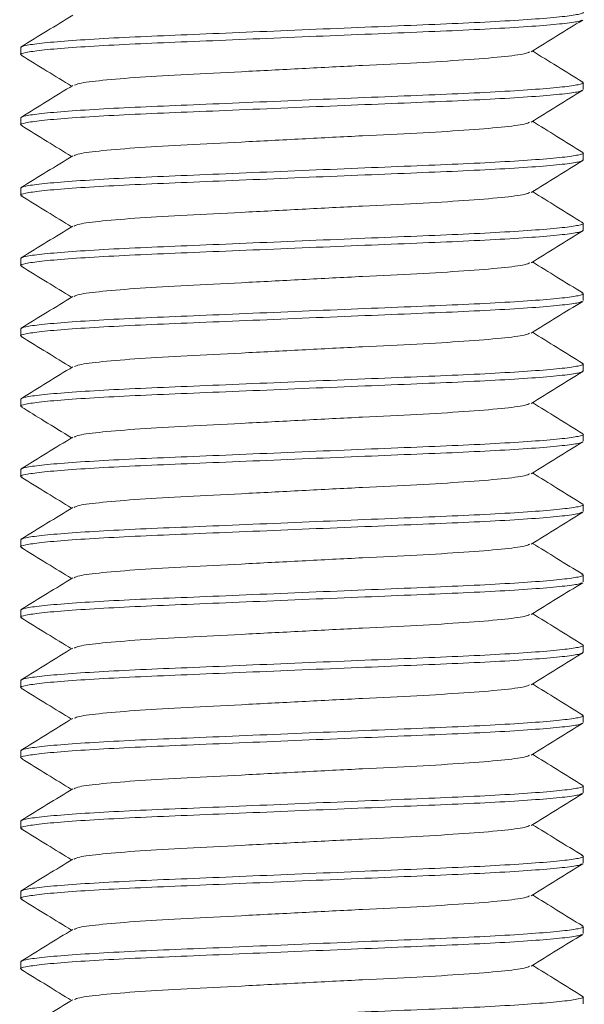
# Model space of a CAD drawing. Header units: millimetres. Extents: x 6 to 205, y 6 to 187.
# Tile 3 of 7: x 122 to 130, y 91 to 105. Entities that reach past the tile are written whole.
import ezdxf

# ---------------------------------------------------------------- set-up
doc = ezdxf.new("R2010")
doc.units = ezdxf.units.MM

msp = doc.modelspace()

# ---------------------------------------------------------------- linework, layer by layer
at = {"color": 7, "linetype": 'Continuous', "lineweight": 15}
for p, q in [((122.326, 104.44), (122.326, 104.34)), ((130.326, 103.84), (130.326, 103.94)), ((122.326, 103.44), (122.326, 103.34)), ((130.326, 102.84), (130.326, 102.94)), ((122.326, 102.44), (122.326, 102.34)), ((130.326, 101.84), (130.326, 101.94)), ((122.326, 101.44), (122.326, 101.34)), ((130.326, 100.84), (130.326, 100.94)), ((122.326, 100.44), (122.326, 100.34)), ((130.326, 99.84), (130.326, 99.94)), ((122.326, 99.44), (122.326, 99.34)), ((130.326, 98.84), (130.326, 98.94)), ((122.326, 98.44), (122.326, 98.34)), ((130.326, 97.84), (130.326, 97.94)), ((122.326, 97.44), (122.326, 97.34)), ((130.326, 96.84), (130.326, 96.94)), ((122.326, 96.44), (122.326, 96.34)), ((130.326, 95.84), (130.326, 95.94)), ((122.326, 95.44), (122.326, 95.34)), ((130.326, 94.84), (130.326, 94.94)), ((122.326, 94.44), (122.326, 94.34)), ((130.326, 93.84), (130.326, 93.94)), ((122.326, 93.44), (122.326, 93.34)), ((130.326, 92.84), (130.326, 92.94)), ((122.326, 92.44), (122.326, 92.34)), ((130.326, 91.84), (130.326, 91.94)), ((122.326, 91.44), (122.326, 91.34)), ((130.326, 90.84), (130.326, 90.94))]:
    msp.add_line(p, q, dxfattribs=at)
for points, knots in [([(130.301, 104.949), (130.311, 104.946), (130.351, 104.933), (130.269, 104.911), (130.051, 104.878), (129.671, 104.845), (129.164, 104.812), (128.558, 104.782), (127.873, 104.754), (127.122, 104.723), (126.326, 104.69), (125.53, 104.656), (124.779, 104.625), (124.093, 104.597), (123.487, 104.567), (122.979, 104.534), (122.604, 104.501), (122.369, 104.468), (122.34, 104.449), (122.326, 104.44)], [0, 0, 0, 0, 0.019806, 0.079631, 0.141433, 0.204064, 0.266279, 0.326879, 0.386149, 0.447412, 0.509903, 0.572395, 0.633657, 0.692927, 0.753528, 0.815742, 0.878373, 0.940176, 1, 1, 1, 1]), ([(123.066, 104.901), (122.944, 104.825), (122.7, 104.674), (122.455, 104.524), (122.333, 104.448)], [0, 0, 0, 0, 0.499904, 1, 1, 1, 1]), ([(130.301, 104.83), (130.29, 104.823), (130.263, 104.807), (130.045, 104.778), (129.673, 104.745), (129.164, 104.712), (128.558, 104.682), (127.873, 104.654), (127.122, 104.623), (126.326, 104.59), (125.53, 104.556), (124.779, 104.525), (124.093, 104.497), (123.487, 104.467), (122.98, 104.434), (122.601, 104.401), (122.383, 104.368), (122.301, 104.346), (122.339, 104.334), (122.348, 104.331)], [0, 0, 0, 0, 0.0402788, 0.1034636, 0.1674952, 0.2311006, 0.2930561, 0.3536516, 0.4162841, 0.480173, 0.5440619, 0.6066943, 0.6672899, 0.7292454, 0.7928507, 0.8568824, 0.9200671, 0.9812293, 1, 1, 1, 1]), ([(129.584, 104.378), (129.706, 104.453), (129.951, 104.604), (130.195, 104.755), (130.317, 104.83)], [0, 0, 0, 0, 0.499916, 1, 1, 1, 1]), ([(122.333, 104.331), (122.455, 104.256), (122.694, 104.108), (122.932, 103.961), (123.049, 103.889)], [0, 0, 0, 0, 0.5121553, 1, 1, 1, 1]), ([(129.561, 104.377), (129.545, 104.368), (129.504, 104.346), (129.185, 104.306), (128.661, 104.262), (127.978, 104.223), (127.186, 104.184), (126.326, 104.14), (125.465, 104.095), (124.674, 104.056), (123.99, 104.017), (123.467, 103.973), (123.148, 103.933), (123.107, 103.911), (123.091, 103.902)], [0, 0, 0, 0, 0.05989, 0.149201, 0.238512, 0.324766, 0.411019, 0.500331, 0.589642, 0.675896, 0.762149, 0.851461, 0.940772, 1, 1, 1, 1]), ([(130.319, 103.948), (130.197, 104.023), (129.958, 104.17), (129.719, 104.318), (129.603, 104.39)], [0, 0, 0, 0, 0.512147, 1, 1, 1, 1]), ([(130.303, 103.948), (130.312, 103.945), (130.351, 103.933), (130.269, 103.911), (130.051, 103.878), (129.671, 103.845), (129.164, 103.812), (128.558, 103.782), (127.873, 103.754), (127.122, 103.723), (126.326, 103.69), (125.53, 103.656), (124.779, 103.625), (124.093, 103.597), (123.487, 103.567), (122.979, 103.534), (122.604, 103.501), (122.369, 103.468), (122.34, 103.449), (122.326, 103.44)], [0, 0, 0, 0, 0.018192, 0.078115, 0.1400194, 0.2027537, 0.2650703, 0.3257704, 0.3851382, 0.4465016, 0.509096, 0.5716904, 0.6330538, 0.6924215, 0.7531217, 0.8154383, 0.8781725, 0.940077, 1, 1, 1, 1]), ([(123.068, 103.901), (122.946, 103.826), (122.701, 103.675), (122.457, 103.525), (122.335, 103.449)], [0, 0, 0, 0, 0.499918, 1, 1, 1, 1]), ([(130.302, 103.83), (130.292, 103.824), (130.264, 103.807), (130.045, 103.778), (129.672, 103.745), (129.164, 103.712), (128.558, 103.682), (127.873, 103.654), (127.122, 103.623), (126.326, 103.59), (125.53, 103.556), (124.779, 103.525), (124.093, 103.497), (123.487, 103.467), (122.98, 103.434), (122.601, 103.401), (122.382, 103.368), (122.3, 103.346), (122.341, 103.333), (122.351, 103.329)], [0, 0, 0, 0, 0.0415872, 0.1045088, 0.1682738, 0.2316143, 0.2933119, 0.3536551, 0.4160267, 0.4796496, 0.5432725, 0.6056441, 0.6659873, 0.7276848, 0.7910254, 0.8547903, 0.917712, 0.9786195, 1, 1, 1, 1]), ([(129.585, 103.379), (129.707, 103.454), (129.952, 103.605), (130.196, 103.755), (130.318, 103.831)], [0, 0, 0, 0, 0.4999187, 1, 1, 1, 1]), ([(122.335, 103.33), (122.457, 103.254), (122.695, 103.108), (122.933, 102.961), (123.049, 102.89)], [0, 0, 0, 0, 0.513595, 1, 1, 1, 1]), ([(129.563, 103.378), (129.547, 103.369), (129.506, 103.346), (129.185, 103.306), (128.661, 103.262), (127.978, 103.223), (127.186, 103.184), (126.326, 103.14), (125.465, 103.095), (124.674, 103.056), (123.99, 103.017), (123.466, 102.973), (123.145, 102.933), (123.104, 102.91), (123.088, 102.901)], [0, 0, 0, 0, 0.0612647, 0.150194, 0.2391233, 0.3250078, 0.4108924, 0.4998217, 0.588751, 0.6746356, 0.7605202, 0.8494495, 0.9383788, 1, 1, 1, 1]), ([(130.318, 102.948), (130.196, 103.024), (129.958, 103.171), (129.719, 103.318), (129.603, 103.39)], [0, 0, 0, 0, 0.5125279, 1, 1, 1, 1]), ([(130.303, 102.949), (130.312, 102.946), (130.351, 102.933), (130.269, 102.911), (130.051, 102.878), (129.671, 102.845), (129.164, 102.812), (128.558, 102.782), (127.873, 102.754), (127.122, 102.723), (126.326, 102.69), (125.53, 102.656), (124.779, 102.625), (124.093, 102.597), (123.487, 102.567), (122.979, 102.534), (122.604, 102.501), (122.369, 102.468), (122.34, 102.449), (122.326, 102.44)], [0, 0, 0, 0, 0.018948, 0.078825, 0.140682, 0.203368, 0.265636, 0.32629, 0.385612, 0.446928, 0.509474, 0.57202, 0.633336, 0.692658, 0.753312, 0.81558, 0.878266, 0.940123, 1, 1, 1, 1]), ([(123.066, 102.9), (122.944, 102.825), (122.699, 102.674), (122.455, 102.524), (122.333, 102.448)], [0, 0, 0, 0, 0.4999189, 1, 1, 1, 1]), ([(130.326, 102.84), (130.312, 102.83), (130.283, 102.811), (130.047, 102.778), (129.672, 102.745), (129.164, 102.712), (128.558, 102.682), (127.873, 102.654), (127.122, 102.623), (126.326, 102.59), (125.53, 102.556), (124.779, 102.525), (124.093, 102.497), (123.487, 102.467), (122.98, 102.434), (122.601, 102.401), (122.382, 102.368), (122.301, 102.346), (122.34, 102.333), (122.35, 102.33)], [0, 0, 0, 0, 0.059827, 0.121633, 0.184267, 0.246484, 0.307087, 0.36636, 0.427626, 0.49012, 0.552615, 0.61388, 0.673153, 0.733756, 0.795973, 0.858607, 0.920413, 0.98024, 1, 1, 1, 1]), ([(129.586, 102.379), (129.708, 102.454), (129.952, 102.605), (130.197, 102.756), (130.319, 102.831)], [0, 0, 0, 0, 0.499909, 1, 1, 1, 1]), ([(129.564, 102.378), (129.547, 102.369), (129.506, 102.346), (129.185, 102.306), (128.661, 102.262), (127.978, 102.223), (127.186, 102.184), (126.326, 102.14), (125.465, 102.095), (124.674, 102.056), (123.99, 102.017), (123.466, 101.973), (123.145, 101.933), (123.104, 101.91), (123.088, 101.901)], [0, 0, 0, 0, 0.0616962, 0.1505858, 0.2394754, 0.3253216, 0.4111678, 0.5000574, 0.5889469, 0.6747931, 0.7606394, 0.8495289, 0.9384185, 1, 1, 1, 1]), ([(130.318, 101.949), (130.195, 102.024), (129.957, 102.171), (129.719, 102.318), (129.603, 102.39)], [0, 0, 0, 0, 0.513119, 1, 1, 1, 1]), ([(122.334, 102.33), (122.456, 102.255), (122.694, 102.108), (122.932, 101.961), (123.049, 101.89)], [0, 0, 0, 0, 0.51293, 1, 1, 1, 1]), ([(130.301, 101.949), (130.311, 101.946), (130.351, 101.933), (130.269, 101.911), (130.051, 101.878), (129.671, 101.845), (129.164, 101.812), (128.558, 101.782), (127.873, 101.754), (127.122, 101.723), (126.326, 101.69), (125.53, 101.656), (124.779, 101.625), (124.093, 101.597), (123.487, 101.567), (122.979, 101.534), (122.604, 101.501), (122.369, 101.468), (122.34, 101.449), (122.326, 101.44)], [0, 0, 0, 0, 0.020065, 0.079874, 0.14166, 0.204275, 0.266472, 0.327057, 0.386311, 0.447558, 0.510033, 0.572508, 0.633754, 0.693008, 0.753593, 0.81579, 0.878405, 0.940191, 1, 1, 1, 1]), ([(130.326, 101.84), (130.312, 101.83), (130.283, 101.811), (130.047, 101.778), (129.672, 101.745), (129.164, 101.712), (128.558, 101.682), (127.873, 101.654), (127.122, 101.623), (126.326, 101.59), (125.53, 101.556), (124.779, 101.525), (124.093, 101.497), (123.487, 101.467), (122.98, 101.434), (122.601, 101.401), (122.382, 101.368), (122.301, 101.346), (122.34, 101.333), (122.349, 101.33)], [0, 0, 0, 0, 0.05988, 0.121739, 0.184428, 0.246699, 0.307355, 0.36668, 0.427999, 0.490548, 0.553097, 0.614416, 0.67374, 0.734397, 0.796668, 0.859357, 0.921216, 0.981096, 1, 1, 1, 1]), ([(123.066, 101.9), (122.944, 101.825), (122.699, 101.674), (122.455, 101.523), (122.333, 101.448)], [0, 0, 0, 0, 0.499908, 1, 1, 1, 1]), ([(129.585, 101.379), (129.707, 101.454), (129.952, 101.605), (130.196, 101.755), (130.318, 101.831)], [0, 0, 0, 0, 0.499921, 1, 1, 1, 1]), ([(129.564, 101.378), (129.547, 101.369), (129.506, 101.346), (129.185, 101.306), (128.661, 101.262), (127.978, 101.223), (127.186, 101.184), (126.326, 101.14), (125.465, 101.095), (124.674, 101.056), (123.99, 101.017), (123.467, 100.973), (123.145, 100.933), (123.105, 100.91), (123.088, 100.901)], [0, 0, 0, 0, 0.061406, 0.150335, 0.239265, 0.325149, 0.411034, 0.499963, 0.588892, 0.674777, 0.760662, 0.849591, 0.93852, 1, 1, 1, 1]), ([(130.317, 100.949), (130.195, 101.025), (129.957, 101.171), (129.719, 101.318), (129.603, 101.39)], [0, 0, 0, 0, 0.5134245, 1, 1, 1, 1]), ([(122.333, 101.331), (122.455, 101.255), (122.694, 101.108), (122.932, 100.961), (123.049, 100.89)], [0, 0, 0, 0, 0.5125167, 1, 1, 1, 1]), ([(130.3, 100.95), (130.311, 100.946), (130.351, 100.933), (130.269, 100.911), (130.051, 100.878), (129.671, 100.845), (129.164, 100.812), (128.558, 100.782), (127.873, 100.754), (127.122, 100.723), (126.326, 100.69), (125.53, 100.656), (124.779, 100.625), (124.093, 100.597), (123.487, 100.567), (122.979, 100.534), (122.604, 100.501), (122.369, 100.468), (122.34, 100.449), (122.326, 100.44)], [0, 0, 0, 0, 0.020753, 0.08052, 0.142263, 0.204833, 0.266987, 0.327529, 0.386742, 0.447945, 0.510376, 0.572808, 0.634011, 0.693224, 0.753766, 0.81592, 0.87849, 0.940233, 1, 1, 1, 1]), ([(130.3, 100.829), (130.289, 100.823), (130.262, 100.807), (130.045, 100.778), (129.673, 100.745), (129.164, 100.712), (128.558, 100.682), (127.873, 100.654), (127.122, 100.623), (126.326, 100.59), (125.53, 100.556), (124.779, 100.525), (124.093, 100.497), (123.487, 100.467), (122.98, 100.434), (122.601, 100.401), (122.383, 100.368), (122.301, 100.346), (122.339, 100.334), (122.348, 100.331)], [0, 0, 0, 0, 0.039667, 0.102906, 0.166992, 0.230652, 0.292661, 0.353309, 0.415995, 0.479939, 0.543883, 0.606569, 0.667216, 0.729225, 0.792885, 0.856972, 0.920211, 0.981425, 1, 1, 1, 1]), ([(123.066, 100.9), (122.944, 100.825), (122.7, 100.674), (122.455, 100.524), (122.333, 100.448)], [0, 0, 0, 0, 0.49992, 1, 1, 1, 1]), ([(129.583, 100.378), (129.706, 100.453), (129.95, 100.604), (130.194, 100.754), (130.317, 100.83)], [0, 0, 0, 0, 0.499917, 1, 1, 1, 1]), ([(129.561, 100.377), (129.544, 100.368), (129.504, 100.346), (129.185, 100.306), (128.661, 100.262), (127.978, 100.223), (127.186, 100.184), (126.326, 100.14), (125.465, 100.095), (124.674, 100.056), (123.99, 100.017), (123.467, 99.973), (123.148, 99.933), (123.107, 99.911), (123.091, 99.902)], [0, 0, 0, 0, 0.059268, 0.148616, 0.237963, 0.324251, 0.410539, 0.499886, 0.589233, 0.675521, 0.761809, 0.851156, 0.940503, 1, 1, 1, 1]), ([(130.319, 99.948), (130.197, 100.023), (129.958, 100.17), (129.719, 100.318), (129.603, 100.39)], [0, 0, 0, 0, 0.5121018, 1, 1, 1, 1]), ([(122.332, 100.331), (122.455, 100.256), (122.693, 100.109), (122.932, 99.961), (123.049, 99.889)], [0, 0, 0, 0, 0.5121287, 1, 1, 1, 1]), ([(130.326, 99.84), (130.312, 99.83), (130.283, 99.811), (130.047, 99.778), (129.672, 99.745), (129.164, 99.712), (128.558, 99.682), (127.873, 99.654), (127.122, 99.623), (126.326, 99.59), (125.53, 99.556), (124.779, 99.525), (124.093, 99.497), (123.487, 99.467), (122.98, 99.434), (122.601, 99.401), (122.382, 99.368), (122.301, 99.346), (122.34, 99.333), (122.35, 99.33)], [0, 0, 0, 0, 0.059819, 0.121617, 0.184242, 0.246451, 0.307046, 0.366311, 0.427568, 0.490055, 0.552541, 0.613798, 0.673063, 0.733658, 0.795867, 0.858492, 0.92029, 0.980109, 1, 1, 1, 1]), ([(130.303, 99.948), (130.312, 99.945), (130.351, 99.933), (130.269, 99.911), (130.051, 99.878), (129.671, 99.845), (129.164, 99.812), (128.558, 99.782), (127.873, 99.754), (127.122, 99.723), (126.326, 99.69), (125.53, 99.656), (124.779, 99.625), (124.093, 99.597), (123.487, 99.567), (122.979, 99.534), (122.604, 99.501), (122.369, 99.468), (122.34, 99.449), (122.326, 99.44)], [0, 0, 0, 0, 0.018213, 0.078135, 0.140038, 0.202771, 0.265086, 0.325785, 0.385151, 0.446514, 0.509107, 0.5717, 0.633062, 0.692428, 0.753127, 0.815442, 0.878175, 0.940078, 1, 1, 1, 1]), ([(123.068, 99.901), (122.946, 99.826), (122.701, 99.675), (122.457, 99.525), (122.335, 99.449)], [0, 0, 0, 0, 0.4999162, 1, 1, 1, 1]), ([(129.585, 99.379), (129.707, 99.454), (129.952, 99.605), (130.196, 99.755), (130.319, 99.831)], [0, 0, 0, 0, 0.499906, 1, 1, 1, 1]), ([(122.334, 99.33), (122.443, 99.263), (122.681, 99.116), (122.919, 98.969), (123.049, 98.89)], [0, 0, 0, 0, 0.45697, 1, 1, 1, 1]), ([(129.563, 99.378), (129.547, 99.369), (129.506, 99.346), (129.185, 99.306), (128.661, 99.262), (127.978, 99.223), (127.186, 99.184), (126.326, 99.14), (125.465, 99.095), (124.674, 99.056), (123.99, 99.017), (123.467, 98.973), (123.146, 98.933), (123.105, 98.91), (123.089, 98.901)], [0, 0, 0, 0, 0.061306, 0.150308, 0.239311, 0.325267, 0.411222, 0.500225, 0.589227, 0.675183, 0.761138, 0.850141, 0.939143, 1, 1, 1, 1]), ([(130.319, 98.948), (130.196, 99.024), (129.958, 99.171), (129.719, 99.318), (129.603, 99.39)], [0, 0, 0, 0, 0.512457, 1, 1, 1, 1]), ([(130.303, 98.949), (130.312, 98.946), (130.351, 98.933), (130.269, 98.911), (130.051, 98.878), (129.671, 98.845), (129.164, 98.812), (128.558, 98.782), (127.873, 98.754), (127.122, 98.723), (126.326, 98.69), (125.53, 98.656), (124.779, 98.625), (124.093, 98.597), (123.487, 98.567), (122.979, 98.534), (122.604, 98.501), (122.369, 98.468), (122.34, 98.449), (122.326, 98.44)], [0, 0, 0, 0, 0.0187437, 0.078633, 0.1405027, 0.2032017, 0.2654832, 0.3261493, 0.3854837, 0.4468126, 0.5093718, 0.5719311, 0.63326, 0.6925944, 0.7532604, 0.815542, 0.878241, 0.9401107, 1, 1, 1, 1]), ([(123.067, 98.901), (122.944, 98.825), (122.7, 98.675), (122.456, 98.524), (122.334, 98.449)], [0, 0, 0, 0, 0.499926, 1, 1, 1, 1]), ([(130.303, 98.83), (130.292, 98.824), (130.264, 98.807), (130.045, 98.778), (129.672, 98.745), (129.164, 98.712), (128.558, 98.682), (127.873, 98.654), (127.122, 98.623), (126.326, 98.59), (125.53, 98.556), (124.779, 98.525), (124.093, 98.497), (123.487, 98.467), (122.98, 98.434), (122.601, 98.401), (122.382, 98.368), (122.3, 98.346), (122.341, 98.333), (122.351, 98.329)], [0, 0, 0, 0, 0.041889, 0.104808, 0.168571, 0.231908, 0.293603, 0.353944, 0.416313, 0.479933, 0.543554, 0.605923, 0.666263, 0.727958, 0.791296, 0.855059, 0.917978, 0.978883, 1, 1, 1, 1]), ([(129.585, 98.379), (129.707, 98.454), (129.952, 98.605), (130.196, 98.755), (130.319, 98.831)], [0, 0, 0, 0, 0.4999098, 1, 1, 1, 1]), ([(122.334, 98.33), (122.457, 98.254), (122.695, 98.108), (122.933, 97.961), (123.049, 97.89)], [0, 0, 0, 0, 0.513515, 1, 1, 1, 1]), ([(129.563, 98.378), (129.547, 98.369), (129.506, 98.346), (129.185, 98.306), (128.661, 98.262), (127.978, 98.223), (127.186, 98.184), (126.326, 98.14), (125.465, 98.095), (124.674, 98.056), (123.99, 98.017), (123.466, 97.973), (123.145, 97.933), (123.104, 97.91), (123.087, 97.901)], [0, 0, 0, 0, 0.061325, 0.150226, 0.239127, 0.324985, 0.410842, 0.499743, 0.588644, 0.674502, 0.760359, 0.84926, 0.938161, 1, 1, 1, 1]), ([(130.319, 97.948), (130.196, 98.024), (129.958, 98.171), (129.719, 98.318), (129.603, 98.39)], [0, 0, 0, 0, 0.512639, 1, 1, 1, 1]), ([(130.303, 97.949), (130.312, 97.946), (130.351, 97.933), (130.269, 97.911), (130.051, 97.878), (129.671, 97.845), (129.164, 97.812), (128.558, 97.782), (127.873, 97.754), (127.122, 97.723), (126.326, 97.69), (125.53, 97.656), (124.779, 97.625), (124.093, 97.597), (123.487, 97.567), (122.979, 97.534), (122.604, 97.501), (122.369, 97.468), (122.34, 97.449), (122.326, 97.44)], [0, 0, 0, 0, 0.018841, 0.078725, 0.140588, 0.203281, 0.265556, 0.326216, 0.385545, 0.446868, 0.509421, 0.571974, 0.633296, 0.692625, 0.753285, 0.81556, 0.878253, 0.940117, 1, 1, 1, 1]), ([(123.066, 97.9), (122.944, 97.825), (122.699, 97.674), (122.455, 97.523), (122.332, 97.448)], [0, 0, 0, 0, 0.4999091, 1, 1, 1, 1]), ([(130.303, 97.831), (130.292, 97.824), (130.265, 97.808), (130.045, 97.778), (129.672, 97.745), (129.164, 97.712), (128.558, 97.682), (127.873, 97.654), (127.122, 97.623), (126.326, 97.59), (125.53, 97.556), (124.779, 97.525), (124.093, 97.497), (123.487, 97.467), (122.98, 97.434), (122.601, 97.401), (122.383, 97.368), (122.301, 97.346), (122.339, 97.333), (122.349, 97.33)], [0, 0, 0, 0, 0.042436, 0.105448, 0.169304, 0.232736, 0.294522, 0.354952, 0.417414, 0.481128, 0.544843, 0.607304, 0.667734, 0.72952, 0.792952, 0.856809, 0.919821, 0.980816, 1, 1, 1, 1]), ([(129.586, 97.379), (129.708, 97.454), (129.952, 97.605), (130.197, 97.756), (130.319, 97.831)], [0, 0, 0, 0, 0.499913, 1, 1, 1, 1]), ([(122.333, 97.331), (122.455, 97.255), (122.694, 97.108), (122.932, 96.961), (123.049, 96.89)], [0, 0, 0, 0, 0.5123638, 1, 1, 1, 1]), ([(129.564, 97.379), (129.547, 97.369), (129.507, 97.346), (129.185, 97.306), (128.661, 97.262), (127.978, 97.223), (127.186, 97.184), (126.326, 97.14), (125.465, 97.095), (124.674, 97.056), (123.99, 97.017), (123.467, 96.973), (123.146, 96.933), (123.105, 96.91), (123.088, 96.901)], [0, 0, 0, 0, 0.061923, 0.150834, 0.239745, 0.325612, 0.411478, 0.500389, 0.5893, 0.675167, 0.761033, 0.849944, 0.938855, 1, 1, 1, 1]), ([(130.317, 96.949), (130.194, 97.025), (129.956, 97.171), (129.719, 97.318), (129.603, 97.389)], [0, 0, 0, 0, 0.513678, 1, 1, 1, 1]), ([(130.3, 96.95), (130.31, 96.946), (130.351, 96.933), (130.269, 96.911), (130.051, 96.878), (129.671, 96.845), (129.164, 96.812), (128.558, 96.782), (127.873, 96.754), (127.122, 96.723), (126.326, 96.69), (125.53, 96.656), (124.779, 96.625), (124.093, 96.597), (123.487, 96.567), (122.979, 96.534), (122.604, 96.501), (122.369, 96.468), (122.34, 96.449), (122.326, 96.44)], [0, 0, 0, 0, 0.021065, 0.080813, 0.142536, 0.205087, 0.267221, 0.327743, 0.386937, 0.448121, 0.510532, 0.572944, 0.634128, 0.693322, 0.753844, 0.815978, 0.878529, 0.940252, 1, 1, 1, 1]), ([(123.066, 96.9), (122.944, 96.825), (122.7, 96.674), (122.455, 96.524), (122.333, 96.448)], [0, 0, 0, 0, 0.499914, 1, 1, 1, 1]), ([(130.3, 96.829), (130.29, 96.823), (130.262, 96.807), (130.045, 96.778), (129.673, 96.745), (129.164, 96.712), (128.558, 96.682), (127.873, 96.654), (127.122, 96.623), (126.326, 96.59), (125.53, 96.556), (124.779, 96.525), (124.093, 96.497), (123.487, 96.467), (122.98, 96.434), (122.601, 96.401), (122.383, 96.368), (122.301, 96.346), (122.339, 96.334), (122.348, 96.331)], [0, 0, 0, 0, 0.039961, 0.1031621, 0.1672102, 0.230832, 0.2928036, 0.3534147, 0.4160634, 0.4799688, 0.5438742, 0.6065228, 0.667134, 0.7291056, 0.7927274, 0.8567755, 0.9199766, 0.9811546, 1, 1, 1, 1]), ([(129.584, 96.378), (129.706, 96.453), (129.95, 96.604), (130.195, 96.754), (130.317, 96.83)], [0, 0, 0, 0, 0.499923, 1, 1, 1, 1]), ([(122.333, 96.331), (122.455, 96.256), (122.694, 96.108), (122.932, 95.961), (123.049, 95.89)], [0, 0, 0, 0, 0.512309, 1, 1, 1, 1]), ([(129.561, 96.377), (129.545, 96.368), (129.504, 96.346), (129.185, 96.306), (128.661, 96.262), (127.978, 96.223), (127.186, 96.184), (126.326, 96.14), (125.465, 96.095), (124.674, 96.056), (123.99, 96.017), (123.467, 95.973), (123.147, 95.933), (123.106, 95.91), (123.09, 95.901)], [0, 0, 0, 0, 0.059695, 0.148938, 0.23818, 0.324367, 0.410555, 0.499797, 0.58904, 0.675227, 0.761414, 0.850657, 0.9399, 1, 1, 1, 1]), ([(130.319, 95.948), (130.197, 96.024), (129.958, 96.171), (129.719, 96.318), (129.603, 96.39)], [0, 0, 0, 0, 0.512232, 1, 1, 1, 1]), ([(130.303, 95.949), (130.312, 95.946), (130.351, 95.933), (130.269, 95.911), (130.051, 95.878), (129.671, 95.845), (129.164, 95.812), (128.558, 95.782), (127.873, 95.754), (127.122, 95.723), (126.326, 95.69), (125.53, 95.656), (124.779, 95.625), (124.093, 95.597), (123.487, 95.567), (122.979, 95.534), (122.604, 95.501), (122.369, 95.468), (122.34, 95.449), (122.326, 95.44)], [0, 0, 0, 0, 0.018568, 0.078468, 0.140349, 0.203059, 0.265352, 0.326029, 0.385374, 0.446714, 0.509284, 0.571855, 0.633194, 0.692539, 0.753216, 0.815509, 0.878219, 0.9401, 1, 1, 1, 1]), ([(123.067, 95.901), (122.945, 95.826), (122.701, 95.675), (122.456, 95.524), (122.334, 95.449)], [0, 0, 0, 0, 0.499916, 1, 1, 1, 1]), ([(130.326, 95.84), (130.312, 95.83), (130.283, 95.811), (130.047, 95.778), (129.672, 95.745), (129.164, 95.712), (128.558, 95.682), (127.873, 95.654), (127.122, 95.623), (126.326, 95.59), (125.53, 95.556), (124.779, 95.525), (124.093, 95.497), (123.487, 95.467), (122.98, 95.434), (122.601, 95.401), (122.383, 95.368), (122.301, 95.346), (122.339, 95.334), (122.348, 95.331)], [0, 0, 0, 0, 0.059901, 0.121782, 0.184493, 0.246786, 0.307464, 0.366809, 0.42815, 0.490721, 0.553292, 0.614633, 0.673978, 0.734656, 0.796949, 0.85966, 0.921541, 0.981442, 1, 1, 1, 1]), ([(129.584, 95.378), (129.706, 95.453), (129.951, 95.604), (130.195, 95.755), (130.317, 95.83)], [0, 0, 0, 0, 0.499916, 1, 1, 1, 1]), ([(129.562, 95.378), (129.545, 95.369), (129.505, 95.346), (129.185, 95.306), (128.661, 95.262), (127.978, 95.223), (127.186, 95.184), (126.326, 95.14), (125.465, 95.095), (124.674, 95.056), (123.99, 95.017), (123.467, 94.973), (123.147, 94.933), (123.107, 94.911), (123.09, 94.902)], [0, 0, 0, 0, 0.060122, 0.149351, 0.238581, 0.324755, 0.410929, 0.500159, 0.589388, 0.675563, 0.761737, 0.850966, 0.940196, 1, 1, 1, 1]), ([(130.319, 94.948), (130.197, 95.023), (129.958, 95.171), (129.719, 95.318), (129.603, 95.39)], [0, 0, 0, 0, 0.512319, 1, 1, 1, 1]), ([(122.333, 95.331), (122.455, 95.256), (122.694, 95.108), (122.932, 94.961), (123.049, 94.89)], [0, 0, 0, 0, 0.51223, 1, 1, 1, 1]), ([(130.303, 94.948), (130.312, 94.945), (130.351, 94.933), (130.269, 94.911), (130.051, 94.878), (129.671, 94.845), (129.164, 94.812), (128.558, 94.782), (127.873, 94.754), (127.122, 94.723), (126.326, 94.69), (125.53, 94.656), (124.779, 94.625), (124.093, 94.597), (123.487, 94.567), (122.979, 94.534), (122.604, 94.501), (122.369, 94.468), (122.34, 94.449), (122.326, 94.44)], [0, 0, 0, 0, 0.018471, 0.078377, 0.140264, 0.20298, 0.265279, 0.325962, 0.385313, 0.446659, 0.509236, 0.571812, 0.633158, 0.692509, 0.753192, 0.815491, 0.878207, 0.940094, 1, 1, 1, 1]), ([(130.302, 94.83), (130.292, 94.824), (130.264, 94.807), (130.045, 94.778), (129.672, 94.745), (129.164, 94.712), (128.558, 94.682), (127.873, 94.654), (127.122, 94.623), (126.326, 94.59), (125.53, 94.556), (124.779, 94.525), (124.093, 94.497), (123.487, 94.467), (122.98, 94.434), (122.601, 94.401), (122.382, 94.368), (122.3, 94.346), (122.341, 94.333), (122.352, 94.329)], [0, 0, 0, 0, 0.041598, 0.104513, 0.168273, 0.231607, 0.293299, 0.353637, 0.416003, 0.47962, 0.543237, 0.605603, 0.665941, 0.727632, 0.790967, 0.854726, 0.917642, 0.978544, 1, 1, 1, 1]), ([(123.068, 94.901), (122.945, 94.826), (122.701, 94.675), (122.457, 94.525), (122.334, 94.449)], [0, 0, 0, 0, 0.4999239, 1, 1, 1, 1]), ([(129.585, 94.379), (129.707, 94.454), (129.952, 94.605), (130.196, 94.755), (130.318, 94.831)], [0, 0, 0, 0, 0.499914, 1, 1, 1, 1]), ([(129.563, 94.378), (129.547, 94.369), (129.506, 94.346), (129.185, 94.306), (128.661, 94.262), (127.978, 94.223), (127.186, 94.184), (126.326, 94.14), (125.465, 94.095), (124.674, 94.056), (123.99, 94.017), (123.466, 93.973), (123.145, 93.933), (123.104, 93.91), (123.087, 93.901)], [0, 0, 0, 0, 0.061143, 0.150052, 0.238961, 0.324826, 0.410691, 0.4996, 0.588509, 0.674374, 0.760239, 0.849148, 0.938057, 1, 1, 1, 1]), ([(130.319, 93.948), (130.196, 94.024), (129.958, 94.171), (129.719, 94.318), (129.603, 94.39)], [0, 0, 0, 0, 0.5123224, 1, 1, 1, 1]), ([(122.335, 94.33), (122.457, 94.254), (122.695, 94.108), (122.933, 93.961), (123.049, 93.89)], [0, 0, 0, 0, 0.513661, 1, 1, 1, 1]), ([(130.303, 93.949), (130.312, 93.946), (130.351, 93.933), (130.269, 93.911), (130.051, 93.878), (129.671, 93.845), (129.164, 93.812), (128.558, 93.782), (127.873, 93.754), (127.122, 93.723), (126.326, 93.69), (125.53, 93.656), (124.779, 93.625), (124.093, 93.597), (123.487, 93.567), (122.979, 93.534), (122.604, 93.501), (122.369, 93.468), (122.34, 93.449), (122.326, 93.44)], [0, 0, 0, 0, 0.018771, 0.078659, 0.140527, 0.203224, 0.265504, 0.326168, 0.385501, 0.446828, 0.509386, 0.571943, 0.63327, 0.692603, 0.753267, 0.815547, 0.878244, 0.940112, 1, 1, 1, 1]), ([(130.303, 93.831), (130.292, 93.824), (130.265, 93.808), (130.045, 93.778), (129.672, 93.745), (129.164, 93.712), (128.558, 93.682), (127.873, 93.654), (127.122, 93.623), (126.326, 93.59), (125.53, 93.556), (124.779, 93.525), (124.093, 93.497), (123.487, 93.467), (122.98, 93.434), (122.601, 93.401), (122.382, 93.368), (122.301, 93.346), (122.34, 93.333), (122.35, 93.33)], [0, 0, 0, 0, 0.042392, 0.105364, 0.16918, 0.232571, 0.294317, 0.354708, 0.41713, 0.480803, 0.544477, 0.606898, 0.667289, 0.729036, 0.792427, 0.856243, 0.919215, 0.980171, 1, 1, 1, 1]), ([(123.066, 93.9), (122.944, 93.825), (122.699, 93.674), (122.455, 93.523), (122.332, 93.448)], [0, 0, 0, 0, 0.499912, 1, 1, 1, 1]), ([(129.586, 93.379), (129.708, 93.454), (129.952, 93.605), (130.197, 93.756), (130.319, 93.831)], [0, 0, 0, 0, 0.499909, 1, 1, 1, 1]), ([(129.564, 93.378), (129.547, 93.369), (129.506, 93.346), (129.185, 93.306), (128.661, 93.262), (127.978, 93.223), (127.186, 93.184), (126.326, 93.14), (125.465, 93.095), (124.674, 93.056), (123.99, 93.017), (123.467, 92.973), (123.146, 92.933), (123.105, 92.91), (123.088, 92.901)], [0, 0, 0, 0, 0.0618, 0.150712, 0.239624, 0.325491, 0.411359, 0.50027, 0.589182, 0.675049, 0.760917, 0.849829, 0.93874, 1, 1, 1, 1]), ([(130.317, 92.949), (130.195, 93.025), (129.957, 93.171), (129.719, 93.318), (129.603, 93.389)], [0, 0, 0, 0, 0.513596, 1, 1, 1, 1]), ([(122.333, 93.33), (122.456, 93.255), (122.694, 93.108), (122.932, 92.961), (123.049, 92.89)], [0, 0, 0, 0, 0.512748, 1, 1, 1, 1]), ([(130.302, 92.83), (130.291, 92.824), (130.264, 92.807), (130.045, 92.778), (129.672, 92.745), (129.164, 92.712), (128.558, 92.682), (127.873, 92.654), (127.122, 92.623), (126.326, 92.59), (125.53, 92.556), (124.779, 92.525), (124.093, 92.497), (123.487, 92.467), (122.98, 92.434), (122.601, 92.401), (122.383, 92.368), (122.301, 92.346), (122.339, 92.333), (122.349, 92.33)], [0, 0, 0, 0, 0.0414075, 0.1044876, 0.1684132, 0.2319132, 0.2937662, 0.3542613, 0.4167901, 0.4805732, 0.5443563, 0.606885, 0.6673802, 0.7292331, 0.7927331, 0.8566587, 0.9197388, 0.9807998, 1, 1, 1, 1]), ([(130.3, 92.95), (130.311, 92.946), (130.351, 92.933), (130.269, 92.911), (130.051, 92.878), (129.671, 92.845), (129.164, 92.812), (128.558, 92.782), (127.873, 92.754), (127.122, 92.723), (126.326, 92.69), (125.53, 92.656), (124.779, 92.625), (124.093, 92.597), (123.487, 92.567), (122.979, 92.534), (122.604, 92.501), (122.369, 92.468), (122.34, 92.449), (122.326, 92.44)], [0, 0, 0, 0, 0.020867, 0.080626, 0.142362, 0.204926, 0.267072, 0.327607, 0.386813, 0.448009, 0.510433, 0.572857, 0.634053, 0.693259, 0.753794, 0.815941, 0.878504, 0.94024, 1, 1, 1, 1]), ([(123.066, 92.9), (122.944, 92.825), (122.7, 92.674), (122.455, 92.524), (122.333, 92.448)], [0, 0, 0, 0, 0.499911, 1, 1, 1, 1]), ([(129.585, 92.379), (129.707, 92.454), (129.952, 92.605), (130.196, 92.755), (130.318, 92.831)], [0, 0, 0, 0, 0.4999236, 1, 1, 1, 1]), ([(122.333, 92.331), (122.455, 92.255), (122.694, 92.108), (122.932, 91.961), (123.049, 91.89)], [0, 0, 0, 0, 0.512491, 1, 1, 1, 1]), ([(129.563, 92.378), (129.547, 92.369), (129.506, 92.346), (129.185, 92.306), (128.661, 92.262), (127.978, 92.223), (127.186, 92.184), (126.326, 92.14), (125.465, 92.095), (124.674, 92.056), (123.99, 92.017), (123.467, 91.973), (123.146, 91.933), (123.105, 91.91), (123.089, 91.901)], [0, 0, 0, 0, 0.061165, 0.150182, 0.239199, 0.325168, 0.411136, 0.500153, 0.58917, 0.675139, 0.761108, 0.850124, 0.939141, 1, 1, 1, 1]), ([(130.318, 91.949), (130.196, 92.024), (129.957, 92.171), (129.719, 92.318), (129.603, 92.39)], [0, 0, 0, 0, 0.512612, 1, 1, 1, 1]), ([(130.302, 91.949), (130.312, 91.946), (130.351, 91.933), (130.269, 91.911), (130.051, 91.878), (129.671, 91.845), (129.164, 91.812), (128.558, 91.782), (127.873, 91.754), (127.122, 91.723), (126.326, 91.69), (125.53, 91.656), (124.779, 91.625), (124.093, 91.597), (123.487, 91.567), (122.979, 91.534), (122.604, 91.501), (122.369, 91.468), (122.34, 91.449), (122.326, 91.44)], [0, 0, 0, 0, 0.019401, 0.07925, 0.141078, 0.203735, 0.265975, 0.3266, 0.385895, 0.447183, 0.5097, 0.572218, 0.633505, 0.6928, 0.753426, 0.815666, 0.878323, 0.940151, 1, 1, 1, 1]), ([(123.067, 91.901), (122.944, 91.825), (122.7, 91.675), (122.456, 91.524), (122.333, 91.449)], [0, 0, 0, 0, 0.499919, 1, 1, 1, 1]), ([(130.3, 91.829), (130.289, 91.823), (130.262, 91.807), (130.045, 91.778), (129.673, 91.745), (129.164, 91.712), (128.558, 91.682), (127.873, 91.654), (127.122, 91.623), (126.326, 91.59), (125.53, 91.556), (124.779, 91.525), (124.093, 91.497), (123.487, 91.467), (122.98, 91.434), (122.601, 91.401), (122.383, 91.368), (122.301, 91.346), (122.339, 91.334), (122.348, 91.331)], [0, 0, 0, 0, 0.039756, 0.102989, 0.167071, 0.230725, 0.292729, 0.353371, 0.416052, 0.479991, 0.543929, 0.60661, 0.667253, 0.729256, 0.792911, 0.856992, 0.920226, 0.981435, 1, 1, 1, 1]), ([(129.584, 91.378), (129.706, 91.453), (129.95, 91.604), (130.195, 91.754), (130.317, 91.83)], [0, 0, 0, 0, 0.499917, 1, 1, 1, 1]), ([(122.332, 91.331), (122.455, 91.256), (122.693, 91.109), (122.932, 90.961), (123.049, 90.889)], [0, 0, 0, 0, 0.5121054, 1, 1, 1, 1]), ([(129.561, 91.377), (129.544, 91.368), (129.504, 91.346), (129.185, 91.306), (128.661, 91.262), (127.978, 91.223), (127.186, 91.184), (126.326, 91.14), (125.465, 91.095), (124.674, 91.056), (123.99, 91.017), (123.467, 90.973), (123.148, 90.933), (123.107, 90.911), (123.091, 90.902)], [0, 0, 0, 0, 0.059352, 0.14871, 0.238068, 0.324367, 0.410666, 0.500024, 0.589382, 0.675681, 0.76198, 0.851338, 0.940696, 1, 1, 1, 1]), ([(130.319, 90.948), (130.197, 91.023), (129.958, 91.171), (129.719, 91.318), (129.603, 91.39)], [0, 0, 0, 0, 0.512171, 1, 1, 1, 1]), ([(130.303, 90.948), (130.312, 90.945), (130.351, 90.933), (130.269, 90.911), (130.051, 90.878), (129.671, 90.845), (129.164, 90.812), (128.558, 90.782), (127.873, 90.754), (127.122, 90.723), (126.326, 90.69), (125.53, 90.656), (124.779, 90.625), (124.093, 90.597), (123.487, 90.567), (122.979, 90.534), (122.604, 90.501), (122.369, 90.468), (122.34, 90.449), (122.326, 90.44)], [0, 0, 0, 0, 0.018239, 0.078159, 0.140061, 0.202792, 0.265106, 0.325803, 0.385168, 0.446528, 0.50912, 0.571711, 0.633071, 0.692436, 0.753134, 0.815447, 0.878178, 0.94008, 1, 1, 1, 1]), ([(123.068, 90.901), (122.946, 90.826), (122.701, 90.675), (122.457, 90.525), (122.335, 90.449)], [0, 0, 0, 0, 0.499919, 1, 1, 1, 1])]:
    msp.add_open_spline(points, degree=3, knots=knots, dxfattribs=at)

doc.saveas('drawing.dxf')
